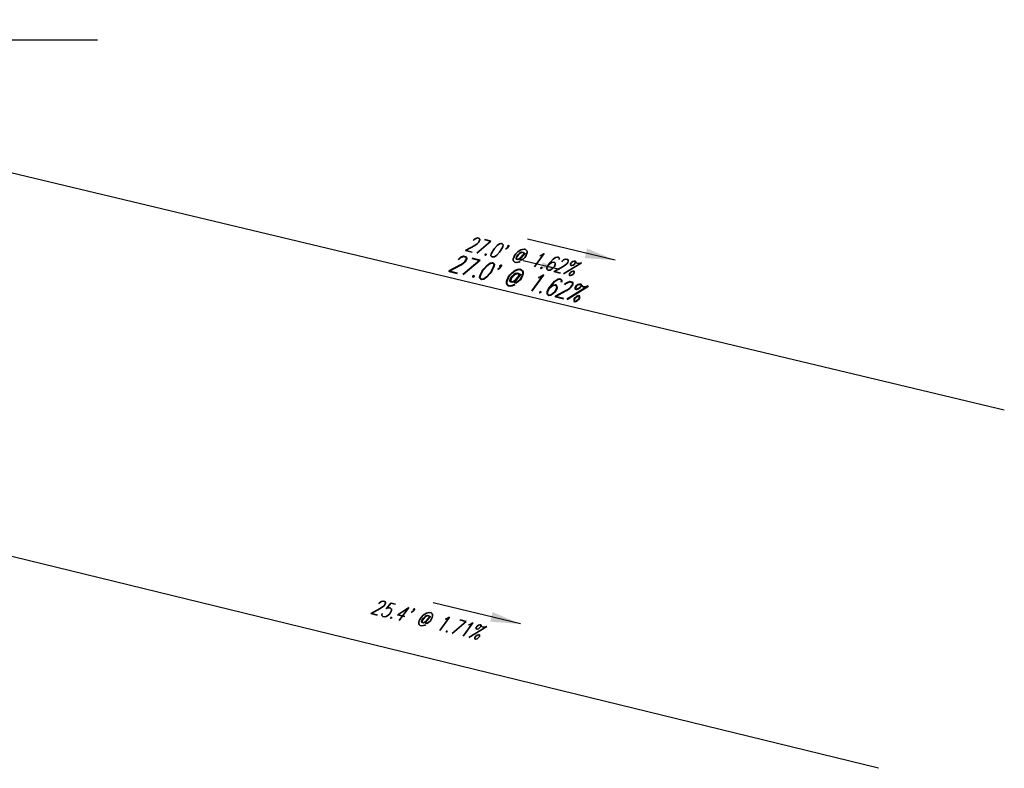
# Model space of a CAD drawing. Extents: x 167754 to 212748, y 396132 to 454338.
# Tile 79 of 150: x 206927 to 206953, y 401240 to 401260. Entities that reach past the tile are written whole.
import ezdxf
from ezdxf.enums import TextEntityAlignment as Align

# ---------------------------------------------------------------- set-up
doc = ezdxf.new("R2010")
doc.units = 0
doc.header["$MEASUREMENT"] = 0
doc.layers.add('0_3DP_MAT', color=181, linetype='CONTINUOUS', plot=False)
doc.layers.add('0_EX. 3DP', color=31, linetype='CONTINUOUS', plot=False)
doc.layers.add('SC_SCRATCH-6', color=6, linetype='CONTINUOUS')
doc.styles.add('romans', font='romans.shx', dxfattribs={"width": 0.75, "oblique": 22.5})
doc.dimstyles.new('4P', dxfattribs={"dimscale": 4, "dimtxt": 0.14, "dimasz": 0.14, "dimexe": 0.05, "dimexo": 0.05, "dimgap": 0.05, "dimtad": 1, "dimzin": 0, "dimdsep": 46, "dimtxsty": 'romans', "dimcen": 0, "dimdle": 0.1, "dimclrd": 1, "dimclre": 1, "dimclrt": 7, "dimaunit": 1, "dimadec": 4, "dimazin": 0, "dimtfac": 1, "dimtmove": 0, "dimatfit": 2, "dimfxl": 1, "dimtvp": 1, "dimtolj": 1, "dimtzin": 0, "dimarcsym": 0})

msp = doc.modelspace()

# ---------------------------------------------------------------- linework, layer by layer
at = {"layer": '0_EX. 3DP'}
for points in [[(206953.037, 401249.756, 1083.91), (206926.731, 401256.041, 1084.348), (206909.531, 401260.18, 1084.727)], [(206949.68, 401240.188, 1083.792), (206925.034, 401246.205, 1084.225), (206907.116, 401250.032, 1084.603)]]:
    msp.add_polyline3d(points, dxfattribs=at)

# ---------------------------------------------------------------- texts
at = {"layer": '0_3DP_MAT', "style": 'romans', "oblique": 22.5, "width": 0.75}
for s, height, rotation, p in [("27.0' @ 1.62%", 0.4, 346.5629, (206940.07, 401253.677)), ("27.0' @ 1.62%", 0.48, 346.5629, (206939.921, 401253.054)), ("25.4' @ 1.71%", 0.4, 346.2804, (206937.547, 401243.974))]:
    msp.add_text(s, height=height, rotation=rotation, dxfattribs=at).set_placement(p, align=Align.CENTER)

# ---------------------------------------------------------------- leaders
at = {"layer": '0_3DP_MAT'}
for points, override in [([(206942.642, 401253.757), (206940.308, 401254.315)], {"dimscale": 20, "dimtxt": 0.12, "dimasz": 0.04, "dimdec": 2}), ([(206941.16, 401253.51), (206940.188, 401253.742)], {"dimscale": 20, "dimtxt": 0.12, "dimasz": 0.024, "dimdec": 2}), ([(206940.119, 401244.042), (206937.788, 401244.611)], {"dimscale": 20, "dimtxt": 0.12, "dimasz": 0.04, "dimdec": 2})]:
    msp.add_leader(points, dimstyle='4P', override=override, dxfattribs=at)
at = {"layer": 'SC_SCRATCH-6', "has_arrowhead": 0}
msp.add_leader([(206911.095, 401259.64), (206911.104, 401259.645), (206928.824, 401259.645)], dimstyle='4P', override={"dimscale": 20, "dimasz": 0.1}, dxfattribs=at)

doc.saveas('drawing.dxf')
